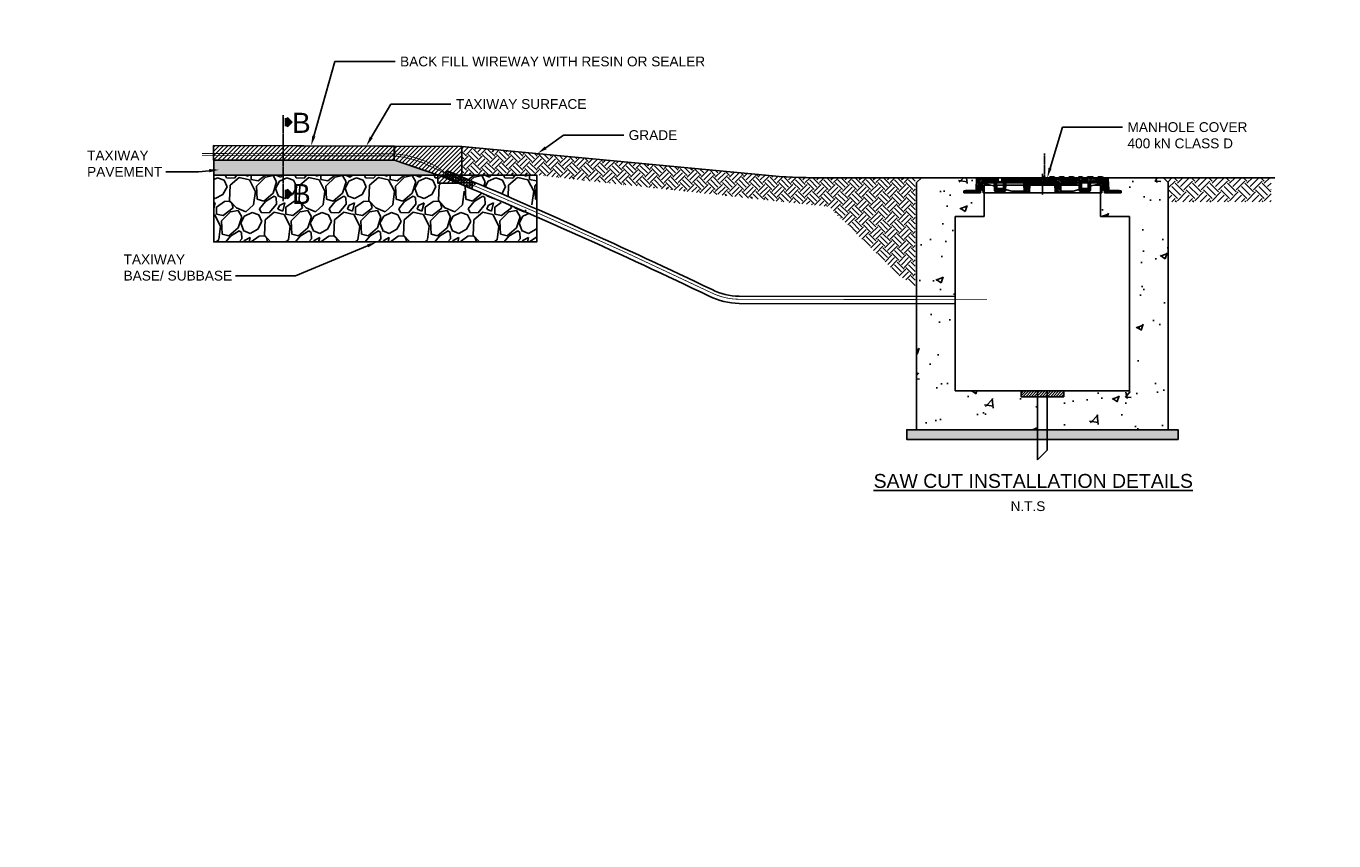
# Model space of a CAD drawing. Header units: metres. Extents: x -4024927 to 10167049, y -539908 to 13839353.
# Tile 3 of 5: x 1376273 to 1379648, y -229154 to -227052. Entities that reach past the tile are written whole.
import ezdxf
from ezdxf import colors
from ezdxf.entities.mleader import LeaderData, LeaderLine
from ezdxf.enums import TextEntityAlignment as Align
from ezdxf.math import Vec2, Vec3

# ---------------------------------------------------------------- set-up
doc = ezdxf.new("R2010")
doc.units = ezdxf.units.M
for name, pattern in [('CENTER', [2, 1.25, -0.25, 0.25, -0.25]), ('CONTINOUS', [0]), ('CONTIUOUS', [0]), ('DASH', [0.35, 0.25, -0.1])]:
    doc.linetypes.add(name, pattern=pattern)
doc.layers.add('.', color=7, linetype='Continuous', plot=False)
doc.layers.add('ADB SG_Hatch', color=8, linetype='Continuous', lineweight=9)
for name, color, linetype in [('C-DETL-BRKL', 1, 'CONTINOUS'), ('C-DETL-MANH-CONC', 3, 'Continuous'), ('C-DETL-MANH-COVR', 1, 'Continuous'), ('C-ROAD-SHAP-PATT-NEW', 7, 'Continuous'), ('C-UTIL-EDGE-CONC', 4, 'Continuous'), ('C-UTIL-EDGE-DUCT', 2, 'Continuous'), ('E-ANNO-GNRL-LEAD', 2, 'Continuous'), ('E-ANNO-GNRL-TXTM', 3, 'Continuous'), ('E-ANNO-TEXT-07CN', 7, 'Continuous'), ('E-DETL-GRPH-07CN', 2, 'Continuous'), ('E-DETL-P025-S050', 251, 'Continuous'), ('E-DETL-P025-S100', 2, 'Continuous'), ('E-DETL-P070-S100', 4, 'Continuous'), ('E-GNRL-MISC-EXST', 1, 'Continuous'), ('E-GNRL-PATT-GNRL', 8, 'Continuous'), ('EL-AGLI-EQUP-PAPI-N-RefEdit0', 1, 'CONTIUOUS')]:
    doc.layers.add(name, color=color, linetype=linetype)
doc.styles.add('Arial', font='arial.ttf')
doc.styles.add('iso', font='iso.shx')
doc.styles.get("Standard").update_dxf_attribs({"font": 'arial.ttf'})
pattern_1 = [(45, (20907270.972, -9670119.105), (-4.2094950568, 4.2094950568), [])]
pattern_2 = [(45, (20907270.972, -9670119.105), (-4.2094950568, 4.2094950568), [])]

# ---------------------------------------------------------------- blocks, each defined once
blk = doc.blocks.new('f900 600 Opening')
at = {"layer": 'C-DETL-MANH-COVR'}
h = blk.add_hatch(dxfattribs=at)
h.set_pattern_fill('ANSI31', color=256, scale=1.875, angle=90)
edge = h.paths.add_edge_path()
edge.add_line((199.6, 0), (198.1, 0))
edge.add_line((198.1, 0), (195.4, 4))
edge.add_line((195.4, 4), (178.6, 4))
edge.add_line((178.6, 4), (175.9, 0))
edge.add_line((175.9, 0), (153.4, 0))
edge.add_line((153.4, 0), (150.8, 4))
edge.add_line((150.8, 4), (128.7, 4))
edge.add_line((128.7, 4), (126, 0))
edge.add_line((126, 0), (103.5, 0))
edge.add_line((103.5, 0), (-10, 0))
edge.add_line((-10, 0), (-10, -28.8))
edge.add_line((-10, -28.8), (85.5, -28.8))
edge.add_line((85.5, -28.8), (86, -28.8))
edge.add_arc((89.7, -29.6), 3.74, 90, 168.15413, ccw=False)
edge.add_line((89.7, -25.8), (175.3, -25.8))
edge.add_arc((175.3, -29.6), 3.74, 1.59818, 90, ccw=False)
edge.add_line((179, -29.5), (180, -65.2))
edge.add_arc((183.8, -65.1), 3.74, 181.59818, 270)
edge.add_line((183.8, -68.8), (234.1, -68.8))
edge.add_arc((234.1, -65.1), 3.74, 270, 358.40182)
edge.add_line((237.8, -65.2), (238.8, -29.5))
edge.add_arc((242.5, -29.6), 3.74, 90, 178.40182, ccw=False)
edge.add_line((242.5, -25.8), (296.9, -25.8))
edge.add_arc((296.9, -29.6), 3.74, 7.73971, 90, ccw=False)
edge.add_line((300.6, -29.1), (301.9, -38.8))
edge.add_line((301.9, -38.8), (305.8, -43.8))
edge.add_line((305.8, -43.8), (314.2, -43.8))
edge.add_line((314.2, -43.8), (317.6, 0))
edge.add_line((317.6, 0), (303.2, 0))
edge.add_line((303.2, 0), (300.5, 4))
edge.add_line((300.5, 4), (278.4, 4))
edge.add_line((278.4, 4), (275.7, 0))
edge.add_line((275.7, 0), (253.3, 0))
edge.add_line((253.3, 0), (250.6, 4))
edge.add_line((250.6, 4), (239.5, 4))
edge.add_line((239.5, 4), (223.2, 4))
edge.add_line((223.2, 4), (220.6, 0))
edge.add_line((220.6, 0), (218.3, 0))
edge.add_line((218.3, 0), (218.3, -25.8))
edge.add_line((218.3, -25.8), (223, -25.8))
edge.add_arc((223, -29.6), 3.74, -1.59818, 90, ccw=False)
edge.add_line((226.8, -29.7), (226.1, -52))
edge.add_arc((222.4, -51.9), 3.74, 270, 358.40182, ccw=False)
edge.add_line((222.4, -55.7), (195.4, -55.7))
edge.add_arc((195.4, -51.9), 3.74, 181.59818, 270, ccw=False)
edge.add_line((191.7, -52), (191.1, -29.7))
edge.add_arc((194.8, -29.6), 3.74, 90, 181.59818, ccw=False)
edge.add_line((194.8, -25.8), (199.6, -25.8))
edge.add_line((199.6, -25.8), (199.6, 0))
edge = h.paths.add_edge_path()
edge.add_line((85.7, -29.1), (54.9, -29.1))
edge.add_line((54.9, -29.1), (56, -74.8))
edge.add_arc((59.7, -74.7), 3.74, 181.59818, 270)
edge.add_line((59.7, -78.5), (80.9, -78.5))
edge.add_arc((80.9, -74.7), 3.74, 270, 358.40182)
edge.add_line((84.7, -74.8), (85.7, -29.1))
edge = h.paths.add_edge_path()
edge.add_line((-10, -28.8), (-10, 0))
edge.add_line((-10, 0), (-219.6, 0))
edge.add_line((-219.6, 0), (-219.6, -25.8))
edge.add_line((-219.6, -25.8), (-214.8, -25.8))
edge.add_arc((-214.8, -29.6), 3.74, -1.59818, 90, ccw=False)
edge.add_line((-211.1, -29.7), (-211.3, -38.2))
edge.add_line((-211.3, -38.2), (-199.3, -38.2))
edge.add_line((-199.3, -38.2), (-199, -29.5))
edge.add_arc((-195.3, -29.6), 3.74, 90, 178.40182, ccw=False)
edge.add_line((-195.3, -25.8), (-109.7, -25.8))
edge.add_arc((-109.7, -29.6), 3.74, 1.59818, 90, ccw=False)
edge.add_line((-105.9, -29.5), (-105.7, -38.2))
edge.add_line((-105.7, -38.2), (-74.9, -38.2))
edge.add_line((-74.9, -38.2), (-74.8, -32.4))
edge.add_arc((-71.1, -32.6), 3.74, 90, 178.40182, ccw=False)
edge.add_line((-71.1, -28.8), (-10, -28.8))
h = blk.add_hatch(dxfattribs=at)
h.set_pattern_fill('ANSI31', color=256, scale=1.875, angle=90, style=0)
h.set_pattern_definition(pattern_1)
h.paths.add_polyline_path([(-310, -40.5), (-321.1, -40.5), (-324.9, -45.5), (-335.8, -45.5), (-339.3, 0), (-345.3, 0, 0.404175), (-350.2, -4.8), (-352.1, -60.1, -0.404175), (-357, -64.9), (-406.8, -64.9), (-416, -67.7), (-416, -78.5), (-329.7, -78.5), (-329.7, -69.3, -1), (-316.6, -69.3), (-316.6, -78.5), (-310, -78.5)])
h = blk.add_hatch(dxfattribs=at)
h.set_pattern_fill('ANSI31', color=256, scale=1.875, angle=90, style=0)
h.set_pattern_definition(pattern_1)
h.paths.add_polyline_path([(-238.3, 0), (-337.6, 0), (-334.2, -43.8), (-325.8, -43.8), (-321.9, -38.8), (-320.6, -29.1, -0.37518), (-316.9, -25.8), (-262.5, -25.8, -0.406067), (-258.8, -29.5), (-257.8, -65.2, 0.406067), (-254.1, -68.8), (-203.8, -68.8, 0.406067), (-200, -65.2), (-199.3, -38.2), (-211.3, -38.2), (-211.7, -52, -0.406067), (-215.4, -55.7), (-242.4, -55.7, -0.406067), (-246.1, -52), (-246.8, -29.7, -0.422407), (-243, -25.8), (-238.3, -25.8)])
for points in [[(-311.9, -38.8), (-319, -38.8), (-319, -40.5), (-311.9, -40.5)], [(291.9, -38.8), (299, -38.8), (299, -40.5), (291.9, -40.5)]]:
    blk.add_hatch(color=256, dxfattribs=at).paths.add_polyline_path(points)
h = blk.add_hatch(dxfattribs=at)
h.set_pattern_fill('ANSI31', color=256, scale=1.875, angle=90, style=0)
h.set_pattern_definition(pattern_1)
h.paths.add_polyline_path([(-74.9, -38.2), (-105.7, -38.2), (-104.7, -74.8, 0.406067), (-100.9, -78.5), (-79.7, -78.5, 0.406067), (-76, -74.8)])
h = blk.add_hatch(dxfattribs=at)
h.set_pattern_fill('ANSI31', color=256, scale=1.875, angle=90, style=0)
h.set_pattern_definition(pattern_2)
h.paths.add_polyline_path([(330.2, -4.8, 0.404175), (325.3, 0), (319.3, 0), (315.8, -45.5), (304.9, -45.5), (301.1, -40.5), (290, -40.5), (290, -51.2), (331.8, -51.2)])
h = blk.add_hatch(dxfattribs=at)
h.set_pattern_fill('ANSI31', color=256, scale=1.875, angle=90, style=0)
h.set_pattern_definition(pattern_2)
h.paths.add_polyline_path([(304.9, -51.2), (290, -51.2), (290, -78.5), (296.6, -78.5), (296.6, -69.3, -0.494311), (304.9, -62.9)])
h = blk.add_hatch(dxfattribs=at)
h.set_pattern_fill('ANSI31', color=256, scale=1.875, angle=90, style=0)
h.set_pattern_definition(pattern_2)
h.paths.add_polyline_path([(347.8, -64.9), (337, -64.9, -0.404175), (332.1, -60.1), (331.8, -51.2), (304.9, -51.2), (304.9, -62.9, -0.33841), (309.7, -69.3), (309.7, -78.5), (347.8, -78.5)])
h = blk.add_hatch(dxfattribs=at)
h.set_pattern_fill('ANSI31', color=256, scale=1.875, angle=90, style=0)
h.set_pattern_definition(pattern_2)
h.paths.add_polyline_path([(396, -67.7), (386.8, -64.9), (347.8, -64.9), (347.8, -78.5), (396, -78.5)])
at = {"layer": 'C-DETL-MANH-COVR', "linetype": 'CENTER', "ltscale": 5}
blk.add_line((0, 124.9), (0, 0), dxfattribs=at)
at = {"layer": 'C-DETL-MANH-COVR', "linetype": 'CENTER', "ltscale": 0.5}
blk.add_line((-10, 20), (-10, -88.8), dxfattribs=at)
at = {"layer": 'C-DETL-MANH-COVR'}
for p, q in [((-10, 4), (-10, 0)), ((-10, 4), (1.1, 4)), ((3.7, 0), (1.1, 4)), ((26.2, 0), (28.9, 4)), ((28.9, 4), (51, 4)), ((53.6, 0), (51, 4)), ((76.1, 0), (78.8, 4)), ((89.8, 4), (78.8, 4)), ((89.8, 4), (100.9, 4)), ((103.5, 0), (100.9, 4)), ((126, 0), (128.7, 4)), ((150.8, 4), (128.7, 4)), ((153.4, 0), (150.8, 4)), ((175.9, 0), (178.6, 4)), ((178.6, 4), (195.4, 4)), ((198.1, 0), (195.4, 4)), ((220.6, 0), (223.2, 4)), ((239.5, 4), (223.2, 4)), ((239.5, 4), (250.6, 4)), ((253.3, 0), (250.6, 4)), ((275.7, 0), (278.4, 4)), ((300.5, 4), (278.4, 4)), ((303.2, 0), (300.5, 4)), ((-406.8, -64.9), (-416, -67.7)), ((-357, -64.9), (-406.8, -64.9)), ((-352.1, -60.1), (-350.2, -3.9)), ((110, 0), (-346.2, 0)), ((-335.8, -45.5), (-339.3, 0)), ((-334.2, -43.8), (-337.6, 0)), ((-335.8, -45.5), (-324.9, -45.5)), ((-334.2, -43.8), (-325.8, -43.8)), ((-325.8, -43.8), (-321.9, -38.8)), ((-324.9, -45.5), (-321.1, -40.5)), ((-321.9, -38.8), (-320.6, -29.1)), ((-321.9, -38.8), (-275.5, -38.8)), ((-321.1, -40.5), (-310, -40.5)), ((-261.2, -42.5), (-319.9, -27.4)), ((-319, -38.8), (-319, -40.5)), ((-316.9, -25.8), (-262.5, -25.8)), ((-311.9, -38.8), (-311.9, -40.5)), ((-310, -78.5), (-310, -40.5)), ((-258.8, -29.5), (-257.8, -65.2)), ((-246.8, -29.7), (-246.1, -52)), ((-246.5, -38.2), (-105.7, -38.2)), ((-243, -25.8), (-214.8, -25.8)), ((-242.4, -55.7), (-215.4, -55.7)), ((-238.3, 0), (-238.3, -25.8)), ((-219.6, 0), (-219.6, -25.8)), ((-211.1, -29.7), (-211.7, -52)), ((-199, -29.5), (-200, -65.2)), ((-167.9, -68.5), (-199.9, -60.4)), ((-109.7, -25.8), (-195.3, -25.8)), ((-105.9, -29.5), (-104.7, -74.8)), ((-91.9, -38.2), (-90.3, -38.2)), ((-83.5, -38.2), (95.1, -38.2)), ((-74.8, -32.4), (-76, -74.8)), ((85.5, -28.8), (-71.1, -28.8)), ((-13.2, 0), (-10, 0)), ((3.7, 0), (26.2, 0)), ((10.4, -38.2), (175, -38.2)), ((14.5, -28.8), (171.1, -28.8)), ((53.6, 0), (76.1, 0)), ((76.1, 0), (53.6, 0)), ((54.8, -32.4), (56, -74.8)), ((68.1, -38.2), (76.5, -38.2)), ((85.9, -29.5), (84.7, -74.8)), ((84.9, -38.2), (179.3, -38.2)), ((89.7, -25.8), (175.3, -25.8)), ((126, 0), (103.5, 0)), ((103.5, 0), (126, 0)), ((147.9, -68.5), (179.9, -60.4)), ((175.9, 0), (153.4, 0)), ((179, -29.5), (180, -65.2)), ((191.1, -29.7), (191.7, -52)), ((223, -25.8), (194.8, -25.8)), ((222.4, -55.7), (195.4, -55.7)), ((198.1, 0), (220.6, 0)), ((220.6, 0), (198.1, 0)), ((199.6, 0), (199.6, -25.8)), ((205.2, -7.5), (205.2, -18.4)), ((212.7, -7.5), (212.7, -18.4)), ((218.3, 0), (218.3, -25.8)), ((226.8, -29.7), (226.1, -52)), ((238.8, -29.5), (237.8, -65.2)), ((241.2, -42.5), (299.9, -27.4)), ((296.9, -25.8), (242.5, -25.8)), ((275.7, 0), (253.3, 0)), ((253.3, 0), (275.7, 0)), ((301.9, -38.8), (255.5, -38.8)), ((290, -78.5), (290, -40.5)), ((301.1, -40.5), (290, -40.5)), ((291.9, -38.8), (291.9, -40.5)), ((299, -38.8), (299, -40.5)), ((301.9, -38.8), (300.6, -29.1)), ((304.9, -45.5), (301.1, -40.5)), ((305.8, -43.8), (301.9, -38.8)), ((317.6, 0), (303.2, 0)), ((315.8, -45.5), (304.9, -45.5)), ((314.2, -43.8), (305.8, -43.8)), ((314.2, -43.8), (317.6, 0)), ((315.8, -45.5), (319.3, 0)), ((319.3, 0), (325.3, 0)), ((325.6, 0), (325.2, 0)), ((332.1, -60.1), (330.2, -4.8)), ((337, -64.9), (386.8, -64.9)), ((386.8, -64.9), (396, -67.7)), ((-416, -78.5), (-416, -67.7)), ((-416, -67.7), (-416, -78.5)), ((-416, -78.5), (-329.7, -78.5)), ((-329.7, -78.5), (-329.7, -69.3)), ((-316.6, -78.5), (-316.6, -69.3)), ((-316.6, -78.5), (-100.9, -78.5)), ((-254.1, -68.8), (-203.8, -68.8)), ((-189.7, -78.5), (110, -78.5)), ((-104.9, -68.5), (-167.9, -68.5)), ((-100.9, -78.5), (-79.7, -78.5)), ((59.7, -78.5), (-10, -78.5)), ((80.9, -78.5), (59.7, -78.5)), ((296.6, -78.5), (80.9, -78.5)), ((84.9, -68.5), (147.9, -68.5)), ((234.1, -68.8), (183.8, -68.8)), ((296.6, -78.5), (296.6, -69.3)), ((309.7, -78.5), (309.7, -69.3)), ((396, -78.5), (309.7, -78.5)), ((396, -78.5), (396, -67.7)), ((396, -67.7), (396, -78.5))]:
    blk.add_line(p, q, dxfattribs=at)
for centre, radius, start, end in [((-357, -60), 4.93, 270, 358.02938), ((-346.2, -4), 4, 90, 178.02938), ((-323.2, -69.3), 6.59, 0, 180), ((-316.9, -29.6), 3.74, 90, 172.26029), ((-262.5, -29.6), 3.74, 1.59818, 90), ((-262.1, -46.1), 3.74, 1.59818, 75.64322), ((-254.1, -65.1), 3.74, 181.59818, 270), ((-243, -29.6), 3.74, 90, 181.59818), ((-242.4, -51.9), 3.74, 181.59818, 270), ((-228.9, -18.4), 3.76, 180, 0), ((-215.4, -51.9), 3.74, 270, 358.40182), ((-214.8, -29.6), 3.74, 358.40182, 90), ((-203.8, -65.1), 3.74, 270, 358.40182), ((-195.3, -29.6), 3.74, 90, 178.40182), ((-109.7, -29.6), 3.74, 1.59818, 90), ((-71.1, -32.6), 3.74, 90, 178.40182), ((51.1, -32.6), 3.74, 1.59818, 90), ((89.7, -29.6), 3.74, 90, 178.40182), ((175.3, -29.6), 3.74, 1.59818, 90), ((183.8, -65.1), 3.74, 181.59818, 270), ((194.8, -29.6), 3.74, 90, 181.59818), ((195.4, -51.9), 3.74, 181.59818, 270), ((208.9, -7.5), 3.76, 0, 180), ((208.9, -18.4), 3.76, 180, 360), ((222.4, -51.9), 3.74, 270, 358.40182), ((223, -29.6), 3.74, 358.40182, 90), ((234.1, -65.1), 3.74, 270, 358.40182), ((242.1, -46.1), 3.74, 104.35678, 178.40182), ((242.5, -29.6), 3.74, 90, 178.40182), ((303.2, -69.3), 6.59, 0, 180), ((296.9, -29.6), 3.74, 7.73971, 90), ((325.3, -5), 4.93, 1.97062, 90), ((337, -60), 4.93, 181.97062, 270), ((-100.9, -74.7), 3.74, 181.59818, 270), ((-79.7, -74.7), 3.74, 270, 358.40182), ((59.7, -74.7), 3.74, 181.59818, 270), ((80.9, -74.7), 3.74, 270, 358.40182)]:
    blk.add_arc(centre, radius, start, end, dxfattribs=at)

msp = doc.modelspace()

# ---------------------------------------------------------------- hatches: boundary and pattern name
at = {"layer": '.'}
h = msp.add_hatch(color=9, dxfattribs=at)
h.dxf.hatch_style = 1
h.paths.add_polyline_path([(1376935.98, -227397.58), (1376757.25, -227397.55), (1376757.24, -227436.17), (1376935.98, -227436.17)])
h.paths.add_polyline_path([(1377266.03, -227412.19), (1377223.49, -227397.55), (1377223.24, -227397.55), (1377223.24, -227397.63), (1376935.98, -227397.58), (1376935.98, -227436.17), (1377335.65, -227436.17)])
h = msp.add_hatch(dxfattribs=at)
h.set_pattern_fill('ANGLE', color=256)
h.set_pattern_definition([(0, (428.976, 520.107), (0, 6.985), [5.08, -1.905]), (90, (428.976, 520.107), (-6.985, 4e-16), [5.08, -1.905])])
h.paths.add_polyline_path([(1377362, -227426.1, 0.6887471), (1377357.75, -227434.38, -0.7), (1377353.55, -227442.54, -0.001322), (1377423.23, -227471.85), (1377434.46, -227456.6, 0.0013732)])
at = {"layer": 'ADB SG_Hatch'}
h = msp.add_hatch(dxfattribs=at)
h.set_pattern_fill('ANSI31', color=252, scale=2.5, style=0)
h.paths.add_polyline_path([(1377223.32, -227361.52), (1377223.24, -227379.59), (1377223.24, -227397.55), (1377223.49, -227397.55), (1377397.22, -227457.37), (1377397.22, -227436.17), (1377397.22, -227362.12)])
h.paths.add_polyline_path([(1376935.98, -227360.55), (1376935.98, -227386.33), (1377223.21, -227386.75), (1377223.24, -227379.59), (1377223.24, -227361.55)])
h.paths.add_polyline_path([(1377223.17, -227397.55), (1377223.21, -227386.75), (1376935.98, -227386.33), (1376935.98, -227397.55)])
h.paths.add_polyline_path([(1376756.73, -227386.06), (1376756.73, -227397.55), (1376935.98, -227397.55), (1376935.98, -227386.33)])
h.paths.add_polyline_path([(1376935.98, -227386.33), (1376935.98, -227360.55), (1376756.73, -227359.93), (1376756.73, -227386.06)])
h = msp.add_hatch(dxfattribs=at)
h.set_pattern_fill('ANSI31', color=252, scale=2.5, style=0)
h.paths.add_polyline_path([(1377335.65, -227436.17), (1377335.65, -227457.37), (1377397.22, -227457.37)])
at = {"layer": 'C-ROAD-SHAP-PATT-NEW', "linetype": 'Continuous', "lineweight": -3}
h = msp.add_hatch(dxfattribs=at)
h.set_pattern_fill('AR-CONC', color=252, style=0)
h.set_pattern_definition([(50, (510909.52, 3236733.89), (182.184669, -15.9390855), [19.05, -209.55]), (355, (510909.52, 3236733.89), (-35.243421, 191.056845), [15.24, -167.640584]), (100.4514447, (510924.7, 3236732.56), (146.941247, 175.117752), [16.190009, -178.090245]), (46.1842, (510909.52, 3236784.69), (271.079041, -42.042328), [28.575, -314.325]), (96.635558, (510932.1, 3236781.18), (237.404134, 247.426125), [24.285023, -267.135608]), (351.184151, (510909.52, 3236784.7), (237.404134, 247.426125), [22.859967, -251.459732]), (21, (510934.92, 3236771.99), (151.614391, -102.265198), [19.05, -209.55]), (326, (510934.92, 3236771.99), (61.802028, 184.187966), [15.24, -167.64]), (71.451445, (510947.55, 3236763.46), (213.416419, 81.922769), [16.190009, -178.089938]), (37.5, (510909.52, 3236733.886), (3.0886033, 84.5550389), [0, -165.608, 0, -170.18, 0, -168.275]), (7.5, (510909.52, 3236733.89), (66.8196625, 100.1805748), [0, -97.028, 0, -161.798, 0, -64.135]), (327.5, (510852.876, 3236733.886), (135.5905952, -5.728744), [0, -63.5, 0, -198.12, 0, -262.89]), (317.5, (510827.48, 3236733.89), (148.1291814, 25.426491), [0, -82.55, 0, -131.572, 0, -186.69])])
h.paths.add_polyline_path([(1379221.01, -227455.65), (1379208.51, -227443.15), (1379063.65, -227443.15, -0.4042652), (1379066.12, -227445.53), (1379067.07, -227473.2, 0.4041754), (1379069.53, -227475.58), (1379094.42, -227475.58), (1379099.02, -227477), (1379099.02, -227482.36), (1379055.88, -227482.36), (1379055.88, -227477.79, 1), (1379049.3, -227477.79), (1379049.3, -227482.36), (1379046, -227482.36), (1379046, -227543.15), (1379121.01, -227543.15), (1379121.01, -227993.15), (1378951.01, -227993.15), (1378951.01, -228008.15), (1378908.51, -228008.15), (1378908.51, -228093.15), (1379221.01, -228093.15)])
h.paths.add_polyline_path([(1378671.01, -227768.14), (1378571.01, -227767.99), (1378571.01, -228093.15), (1378883.51, -228093.15), (1378883.51, -228008.15), (1378841.01, -228008.15), (1378841.01, -227993.15), (1378671.01, -227993.15)])
edge = h.paths.add_edge_path()
edge.add_line((1378571.01, -227749.37), (1378671.01, -227749.52))
edge.add_line((1378671.01, -227749.52), (1378671.01, -227543.15))
edge.add_line((1378671.01, -227543.15), (1378746.02, -227543.15))
edge.add_line((1378746.02, -227543.15), (1378746.02, -227482.36))
edge.add_line((1378746.02, -227482.36), (1378742.73, -227482.36))
edge.add_line((1378742.73, -227482.36), (1378742.73, -227477.79))
edge.add_arc((1378739.43, -227477.79), 3.29, 0, 180)
edge.add_line((1378736.14, -227477.79), (1378736.14, -227482.36))
edge.add_line((1378736.14, -227482.36), (1378693, -227482.36))
edge.add_line((1378693, -227482.36), (1378693, -227477))
edge.add_line((1378693, -227477), (1378697.61, -227475.58))
edge.add_line((1378697.61, -227475.58), (1378722.49, -227475.58))
edge.add_arc((1378722.49, -227473.12), 2.46, 270, 358.02938)
edge.add_line((1378724.96, -227473.2), (1378725.99, -227443.15))
edge.add_line((1378725.99, -227443.15), (1378583.51, -227443.15))
edge.add_line((1378583.51, -227443.15), (1378571.01, -227455.65))
edge.add_line((1378571.01, -227455.65), (1378571.01, -227749.37))
at = {"layer": 'E-DETL-P025-S050'}
h = msp.add_hatch(dxfattribs=at)
h.set_pattern_fill('EARTH', color=256, scale=5, angle=45)
h.set_pattern_definition([(45, (1379395.79, -227474.216), (4e-15, 44.9013), [31.75, -31.75]), (45, (1379387.372, -227465.797), (4e-15, 44.9013), [31.75, -31.75]), (45, (1379378.953, -227457.38), (4e-15, 44.901), [31.75, -31.75]), (135, (1379378.953, -227451.766), (-44.901, 4e-15), [31.75, -31.75]), (135, (1379387.372, -227443.347), (-44.9013, 4e-15), [31.75, -31.75]), (135, (1379395.79, -227434.928), (-44.9013, 4e-15), [31.75, -31.75])])
h.paths.add_polyline_path([(1379221.01, -227455.65), (1379208.51, -227443.15), (1379486.25, -227443.15), (1379486.25, -227505.28), (1379221.01, -227505.28)])
h = msp.add_hatch(dxfattribs=at)
h.set_pattern_fill('AR-CONC', color=256, scale=0.1, style=0)
h.set_pattern_definition([(50, (535978.38, -203998.52), (18.2184669, -1.59390855), [1.905, -20.955]), (355, (535978.38, -203998.52), (-3.52434214, 19.10568452), [1.524, -16.7640584]), (100.4514447, (535979.898, -203998.653), (14.6941247, 17.5117752), [1.6190009, -17.80902446]), (46.1842, (535978.38, -203993.44), (27.1079041, -4.2042328), [2.8575, -31.4325]), (96.6355576, (535980.64, -203993.79), (23.7404134, 24.7426125), [2.4285023, -26.7135608]), (351.184151, (535978.38, -203993.44), (23.7404134, 24.7426125), [2.2859967, -25.1459732]), (21, (535980.92, -203994.71), (15.16143913, -10.22651982), [1.905, -20.955]), (326, (535980.92, -203994.71), (6.18020283, 18.4187966), [1.524, -16.764]), (71.451445, (535982.183, -203995.562), (21.34164193, 8.1922769), [1.6190009, -17.80899376]), (37.5, (535978.38, -203998.52), (0.308860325, 8.455503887), [0, -16.5608, 0, -17.018, 0, -16.8275]), (7.5, (535978.38, -203998.52), (6.68196625, 10.01805748), [0, -9.7028, 0, -16.1798, 0, -6.4135]), (327.5, (535972.716, -203998.52), (13.559059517, -0.5728744), [0, -6.35, 0, -19.812, 0, -26.289]), (317.5, (535970.176, -203998.52), (14.81291814, 2.5426491), [0, -8.255, 0, -13.1572, 0, -18.669])])
h.paths.add_polyline_path([(1379246.01, -228093.15), (1379021.01, -228093.15), (1379021.01, -228118.15), (1379246.01, -228118.15)])
h.paths.add_polyline_path([(1379021.01, -228093.15), (1378996.01, -228093.15), (1378996.01, -228118.15), (1379021.01, -228118.15)])
h.paths.add_polyline_path([(1378996.01, -228093.15), (1378546.01, -228093.15), (1378546.01, -228118.15), (1378996.01, -228118.15)])
at = {"layer": 'E-DETL-P025-S100', "linetype": 'Continuous'}
h = msp.add_hatch(dxfattribs=at)
h.set_pattern_fill('_USER', color=256, scale=5, angle=45, style=0, pattern_type=0)
h.set_pattern_definition([(45, (1370545.847, -229442.038), (-3.535534, 3.535534), [])])
h.paths.add_polyline_path([(1378951.01, -227993.15), (1378841.01, -227993.15), (1378841.01, -228008.15), (1378951.01, -228008.15)])
at = {"layer": 'E-GNRL-PATT-GNRL'}
h = msp.add_hatch(dxfattribs=at)
h.set_pattern_fill('EARTH', color=256, scale=103.085437, angle=45)
h.set_pattern_definition([(45, (1349673.764, -228293.892), (0, 36.446206), [25.77136, -25.77136]), (45, (1349666.93, -228287.06), (0, 36.446206), [25.77136, -25.77136]), (45, (1349660.097, -228280.225), (0, 36.446206), [25.77136, -25.77136]), (135, (1349660.097, -228275.67), (-36.446206, 4e-15), [25.77136, -25.77136]), (135, (1349666.93, -228268.836), (-36.446206, 4e-15), [25.77136, -25.77136]), (135, (1349673.764, -228262.002), (-36.446206, 4e-15), [25.77136, -25.77136])])
h.paths.add_polyline_path([(1377397.22, -227362.12), (1377397.22, -227436.17), (1377590.99, -227436.17), (1377742.03, -227453.11), (1378345.19, -227517.75), (1378527.28, -227696.76), (1378567.82, -227722.61), (1378567.82, -227443.15), (1378321.12, -227443.15, -0.0230602), (1378181.56, -227436.71)])
h = msp.add_hatch(dxfattribs=at)
h.set_pattern_fill('GRAVEL', color=256, scale=5, angle=45)
h.paths.add_polyline_path([(1377388.95, -227457.37), (1377335.65, -227457.37), (1377335.65, -227436.17), (1376757.24, -227436.17), (1376757.24, -227608.86), (1377590.99, -227608.86), (1377590.99, -227544.2, 0.0038455)])
h.paths.add_polyline_path([(1376959.96, -227484.88), (1376947.63, -227497.2), (1376947.63, -227472.55)], flags=16)
h.paths.add_polyline_path([(1377590.99, -227436.17), (1377397.22, -227436.17), (1377397.22, -227440.87, -0.0036836), (1377590.99, -227524.1)], flags=17)
h.paths.add_polyline_path([(1376959.32, -227503.49), (1376984.54, -227503.49), (1376984.54, -227467.2), (1376959.32, -227467.2)], flags=24)

# ---------------------------------------------------------------- linework, layer by layer
at = {"layer": 'C-DETL-BRKL'}
msp.add_line((1376757.24, -227436.17), (1376757.25, -227397.55), dxfattribs=at)
for points in [[(1377223.24, -227397.63), (1376756.73, -227397.55), (1376756.73, -227359.93), (1377223.24, -227361.55)], [(1377335.65, -227436.17), (1377397.22, -227436.17), (1377397.22, -227457.37), (1377335.65, -227457.37)]]:
    msp.add_lwpolyline(points, close=True, dxfattribs=at)
at = {"layer": 'C-DETL-BRKL', "flags": 128}
for points in [[(1377223.17, -227397.63), (1377223.32, -227361.31), (1377397.22, -227362.12), (1377397.22, -227436.17)], [(1376756.73, -227397.55), (1377223.49, -227397.55)], [(1377223.49, -227397.55), (1377397.22, -227457.37)], [(1377397.22, -227457.37), (1377266.03, -227412.19)]]:
    msp.add_lwpolyline(points, dxfattribs=at)
msp.add_lwpolyline([(1376757.24, -227436.17), (1376757.24, -227608.86), (1377590.99, -227608.86), (1377590.99, -227436.17), (1377397.22, -227436.17), (1377397.22, -227457.37), (1377335.65, -227436.17)], close=True, dxfattribs=at)
at = {"layer": 'C-DETL-BRKL', "linetype": 'DASH', "ltscale": 10, "flags": 128}
msp.add_lwpolyline([(1377335.65, -227436.17), (1377397.22, -227436.17)], dxfattribs=at)
at = {"layer": 'C-DETL-MANH-CONC'}
for p, q in [((1378746.02, -227482.36), (1378746.02, -227543.15)), ((1379046, -227482.36), (1379046, -227543.15)), ((1378671.01, -227543.15), (1378746.02, -227543.15)), ((1379046, -227543.15), (1379121.01, -227543.15)), ((1379121.01, -227543.15), (1379121.01, -227993.15)), ((1378671.01, -227993.15), (1379121.01, -227993.15))]:
    msp.add_line(p, q, dxfattribs=at)
for points in [[(1378671.01, -227543.15), (1378671.01, -227749.52)], [(1378671.01, -227749.52), (1378671.01, -227993.15)]]:
    msp.add_lwpolyline(points, dxfattribs=at)
at = {"layer": 'C-UTIL-EDGE-CONC', "color": 4}
for p, q in [((1379208.51, -227443.15), (1379221.01, -227455.65)), ((1379221.01, -227455.65), (1379221.01, -228093.15)), ((1378571.01, -228093.15), (1379221.01, -228093.15))]:
    msp.add_line(p, q, dxfattribs=at)
for points in [[(1379208.51, -227443.15), (1378583.51, -227443.15), (1378571.01, -227455.65), (1378571.01, -227749.37)], [(1378571.01, -227749.37), (1378571.01, -228093.15)]]:
    msp.add_lwpolyline(points, dxfattribs=at)
msp.add_lwpolyline([(1379246.01, -228118.15), (1378546.01, -228118.15), (1378546.01, -228093.15), (1379246.01, -228093.15)], close=True, dxfattribs=at)
at = {"layer": 'C-UTIL-EDGE-DUCT', "color": 251}
for p, q in [((1378883.51, -227993.15), (1378883.51, -228171.23)), ((1378908.51, -227993.15), (1378908.51, -228146.23))]:
    msp.add_line(p, q, dxfattribs=at)
at = {"layer": 'C-UTIL-EDGE-DUCT', "color": 251, "flags": 128}
msp.add_lwpolyline([(1378883.51, -228171.23), (1378908.51, -228146.23)], dxfattribs=at)
at = {"layer": 'E-ANNO-TEXT-07CN', "linetype": 'Continuous'}
for p, q in [((1376940.59, -227290.95), (1376947.63, -227290.95)), ((1376947.63, -227312.08), (1376947.63, -227287.43)), ((1376947.63, -227312.08), (1376947.63, -227287.43)), ((1376947.63, -227287.43), (1376959.96, -227299.76)), ((1376947.63, -227308.56), (1376940.59, -227308.56)), ((1376959.96, -227299.76), (1376947.63, -227312.08)), ((1376959.96, -227299.76), (1376947.63, -227312.08)), ((1376940.59, -227476.07), (1376947.63, -227476.07)), ((1376947.63, -227493.68), (1376940.59, -227493.68)), ((1376947.63, -227497.2), (1376947.63, -227472.55)), ((1376947.63, -227472.55), (1376959.96, -227484.88)), ((1376959.96, -227484.88), (1376947.63, -227497.2))]:
    msp.add_line(p, q, dxfattribs=at)
at = {"layer": 'E-ANNO-TEXT-07CN', "linetype": 'Continuous', "const_width": 3.52}
for points in [[(1376935.98, -227318.14), (1376935.98, -227281.37)], [(1376935.98, -227318.14), (1376935.98, -227281.37)], [(1376935.98, -227503.26), (1376935.98, -227466.5)]]:
    msp.add_lwpolyline(points, dxfattribs=at)
at = {"layer": 'E-ANNO-TEXT-07CN', "linetype": 'Continuous'}
for points in [[(1376947.63, -227308.56), (1376940.59, -227308.56), (1376947.63, -227290.95), (1376940.59, -227290.95)], [(1376947.63, -227312.08), (1376959.96, -227299.76), (1376947.63, -227299.76), (1376947.63, -227287.43)], [(1376947.63, -227312.08), (1376959.96, -227299.76), (1376947.63, -227299.76), (1376947.63, -227287.43)], [(1376947.63, -227493.68), (1376940.59, -227493.68), (1376947.63, -227476.07), (1376940.59, -227476.07)], [(1376947.63, -227497.2), (1376959.96, -227484.88), (1376947.63, -227484.88), (1376947.63, -227472.55)]]:
    msp.add_solid(points, dxfattribs=at)
at = {"layer": 'E-DETL-GRPH-07CN', "color": 8, "linetype": 'CENTER', "ltscale": 0.5}
msp.add_line((1376935.98, -227503.26), (1376935.98, -227281.37), dxfattribs=at)
at = {"layer": 'E-DETL-P025-S100'}
for points in [[(1377362, -227426.1, 0.6887471), (1377357.75, -227434.38, -0.7), (1377353.55, -227442.54, -0.7), (1377357.75, -227434.38, -0.7)], [(1378671.01, -227749.52), (1378113.29, -227748.69, -0.1150373), (1378043.22, -227731.76, 0.0130439), (1377362, -227426.1, 0.0130439)], [(1378671.01, -227768.14), (1378113.22, -227767.31, -0.1148974), (1378036.16, -227748.74, 0.0130847), (1377353.55, -227442.54, 0.0130847)]]:
    msp.add_lwpolyline(points, format="xyb", dxfattribs=at)
at = {"layer": 'E-DETL-P025-S100', "linetype": 'Continuous'}
msp.add_lwpolyline([(1378951.01, -227993.15), (1378841.01, -227993.15), (1378841.01, -228008.15), (1378951.01, -228008.15), (1378951.01, -227993.15)], dxfattribs=at)
at = {"layer": 'E-DETL-P070-S100'}
for p, q in [((1378295.85, -227443.15), (1378495.85, -227443.15)), ((1378295.85, -227443.15), (1378583.51, -227443.15)), ((1379342.87, -227443.15), (1378462.87, -227443.15)), ((1379496.17, -227443.15), (1379208.51, -227443.15)), ((1379496.17, -227443.15), (1379296.17, -227443.15))]:
    msp.add_line(p, q, dxfattribs=at)
at = {"layer": 'E-GNRL-MISC-EXST'}
for p, q in [((1377397.22, -227362.12), (1376756.73, -227359.93)), ((1377397.22, -227362.12), (1378181.56, -227436.71)), ((1377397.22, -227457.37), (1377397.22, -227362.12)), ((1377397.22, -227436.17), (1377590.99, -227436.17)), ((1377590.99, -227605.84), (1377590.99, -227436.17)), ((1379420.77, -227443.15), (1378321.12, -227443.15)), ((1377590.99, -227532.84), (1377590.99, -227608.86)), ((1377590.99, -227608.86), (1376757.24, -227608.86))]:
    msp.add_line(p, q, dxfattribs=at)
at = {"layer": 'E-GNRL-MISC-EXST', "const_width": 2}
for points in [[(1376726.89, -227386.02), (1377223.21, -227386.75, -0.0701839), (1377296.78, -227404.5, 0.0011692), (1377356.6, -227432.33, 0.5045674)], [(1376726.98, -227380.59), (1377226.32, -227381.33, -0.0701839), (1377299.88, -227399.08, -0.0938638), (1377357.25, -227432.79, 0.5045674)], [(1378752.57, -227757.64), (1378113.26, -227756.69, -0.1149648), (1378039.69, -227738.94, 0.0130859), (1377356.63, -227432.53, 0.5045674)]]:
    msp.add_lwpolyline(points, format="xyb", dxfattribs=at)
at = {"layer": 'E-GNRL-MISC-EXST'}
msp.add_arc((1378321.12, -225927.8), 1515.36, 264.71592, 270, dxfattribs=at)
at = {"layer": 'EL-AGLI-EQUP-PAPI-N-RefEdit0'}
msp.add_arc((3071061.1, 6743365.78), 7095987.63, 260.537675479, 260.537675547, dxfattribs=at)

# ---------------------------------------------------------------- block references
at = {"layer": 'C-DETL-MANH-COVR', "xscale": 0.5, "yscale": 0.5, "zscale": 0.5}
msp.add_blockref('f900 600 Opening', (1378901.01, -227443.14), dxfattribs=at)

# ---------------------------------------------------------------- texts
at = {"layer": 'E-ANNO-GNRL-TXTM', "color": 2, "style": 'Arial'}
msp.add_text('%%USAW CUT INSTALLATION DETAILS', height=35.875, dxfattribs=at).set_placement((1378872.43, -228225.28), align=Align.MIDDLE)
at = {"layer": 'E-ANNO-GNRL-TXTM', "color": 2, "insert": (1378813.9, -228277.9), "char_height": 25.109, "attachment_point": 1, "style": 'Arial'}
msp.add_mtext_dynamic_manual_height_columns('N.T.S', width=127.0763, gutter_width=1, heights=[0], dxfattribs=at)
at = {"layer": 'E-ANNO-TEXT-07CN', "color": 4, "char_height": 51.76, "attachment_point": 5}
for insert in [(1376983.22, -227301.36), (1376983.22, -227485.07)]:
    msp.add_mtext('\\A1;B', dxfattribs=dict(at, insert=insert))
at = {"layer": 'E-DETL-GRPH-07CN', "style": 'iso', "width": 0.9}
for p in [(1376954.67, -227300.5), (1376954.67, -227485.62)]:
    msp.add_attdef('-', text='A0X', height=7.044, rotation=270, dxfattribs=at).set_placement(p, align=Align.CENTER)

# ---------------------------------------------------------------- leaders
at = {"layer": 'E-ANNO-GNRL-LEAD'}
ml = msp.add_multileader_mtext('Standard', dxfattribs=at)
ml.set_content('\\A1;BACK FILL WIREWAY WITH RESIN OR SEALER ', color=256, style='Arial')
ml.set_leader_properties(color=256, linetype='Continuous', lineweight=-1)
ml.build(insert=Vec2(0, 0))
ml.multileader.update_dxf_attribs({"text_right_attachment_type": 3, "dogleg_length": 12.93, "arrow_head_size": 25.77, "scale": 12})
ctx = ml.context
ctx.base_point, ctx.scale, ctx.char_height, ctx.arrow_head_size, ctx.landing_gap_size, ctx.plane_origin = Vec3(1377225.19, -227143.36), 12, 25.236, 25.77, 12.89, Vec3(1377140.63, -227183.99)
ctx.right_attachment = 3
notes = []
notes.append((ctx, [(0, (1, 1, 0), (1377070.06, -227143.36), (1, 0), 155.12, [(0, [(1377008.49, -227360.43)], 0, [])])]))
ctx.mtext.insert, ctx.mtext.width, ctx.mtext.flow_direction = Vec3(1377238.07, -227130.52), 485.6053, 5
ml = msp.add_multileader_mtext('Standard', dxfattribs=at)
ml.set_content('\\A1;TAXIWAY SURFACE', color=256, style='Arial')
ml.set_leader_properties(color=256, linetype='Continuous', lineweight=-1)
ml.build(insert=Vec2(0, 0))
ml.multileader.update_dxf_attribs({"text_right_attachment_type": 3, "dogleg_length": 12.93, "arrow_head_size": 25.77, "scale": 12})
ctx = ml.context
ctx.base_point, ctx.scale, ctx.char_height, ctx.arrow_head_size, ctx.landing_gap_size, ctx.plane_origin = Vec3(1377369.3, -227253.02), 12, 25.236, 25.77, 12.89, Vec3(1377237.43, -227300.16)
ctx.right_attachment = 3
notes.append((ctx, [(0, (1, 1, 0), (1377214.18, -227253.02), (1, 0), 155.12, [(0, [(1377150.76, -227361.27)], 0, [])])]))
ctx.mtext.insert, ctx.mtext.width, ctx.mtext.flow_direction = Vec3(1377382.19, -227240.19), 538.5733, 5
ml = msp.add_multileader_mtext('Standard', dxfattribs=at)
ml.set_content('\\A1;GRADE', color=256, style='Arial')
ml.set_leader_properties(color=256, linetype='Continuous', lineweight=-1)
ml.build(insert=Vec2(0, 0))
ml.multileader.update_dxf_attribs({"text_right_attachment_type": 3, "dogleg_length": 12.93, "arrow_head_size": 25.77, "scale": 12})
ctx = ml.context
ctx.base_point, ctx.scale, ctx.char_height, ctx.arrow_head_size, ctx.landing_gap_size, ctx.plane_origin = Vec3(1377815.22, -227333.19), 12, 25.236, 25.77, 12.89, Vec3(1377651.92, -227444.47)
ctx.right_attachment = 3
notes.append((ctx, [(0, (1, 1, 0), (1377660.1, -227333.19), (1, 0), 155.12, [(0, [(1377592.93, -227380.62)], 0, [])])]))
ctx.mtext.insert, ctx.mtext.width, ctx.mtext.flow_direction = Vec3(1377828.11, -227320.36), 538.5733, 5
ml = msp.add_multileader_mtext('Standard', dxfattribs=at)
ml.set_content('MANHOLE COVER\\P\\pxql;400 kN CLASS D', color=256, style='Arial')
ml.set_leader_properties(color=256, linetype='Continuous', lineweight=-1)
ml.build(insert=Vec2(0, 0))
ml.multileader.update_dxf_attribs({"text_right_attachment_type": 3, "dogleg_length": 12.93, "arrow_head_size": 25.77, "scale": 12})
ctx = ml.context
ctx.base_point, ctx.scale, ctx.char_height, ctx.arrow_head_size, ctx.landing_gap_size, ctx.plane_origin = Vec3(1379102.67, -227312.58), 12, 25.236, 25.77, 12.89, Vec3(1378908.49, -227435.65)
ctx.right_attachment = 3
notes.append((ctx, [(0, (1, 1, 0), (1378947.55, -227312.58), (1, 0), 155.12, [(0, [(1378908.49, -227443.15)], 0, [])])]))
ctx.mtext.insert, ctx.mtext.width, ctx.mtext.flow_direction = Vec3(1379115.56, -227299.75), 499.1364, 5
ml = msp.add_multileader_mtext('Standard', dxfattribs=at)
ml.set_content('\\A1;TAXIWAY \\PPAVEMENT', color=256, style='Arial')
ml.set_leader_properties(color=256, linetype='Continuous', lineweight=-1)
ml.build(insert=Vec2(0, 0))
ml.multileader.update_dxf_attribs({"text_right_attachment_type": 3, "dogleg_length": 12.93, "arrow_head_size": 25.77, "scale": 12})
ctx = ml.context
ctx.base_point, ctx.scale, ctx.char_height, ctx.arrow_head_size, ctx.landing_gap_size, ctx.plane_origin = Vec3(1376417.36, -227385.64), 12, 25.236, 25.77, 12.89, Vec3(1376293.73, -227731.56)
ctx.right_attachment = 3
notes.append((ctx, [(1, (1, 1, 0), (1376717.58, -227427.7), (-1, 0), 83.94, [(0, [(1376771.3, -227422.36)], 0, [])])]))
ctx.mtext.insert, ctx.mtext.width, ctx.mtext.flow_direction = Vec3(1376430.25, -227373.02), 538.5733, 5
ml = msp.add_multileader_mtext('Standard', dxfattribs=at)
ml.set_content('\\A1;TAXIWAY \\PBASE/ SUBBASE', color=256, style='Arial')
ml.set_leader_properties(color=256, linetype='Continuous', lineweight=-1)
ml.build(insert=Vec2(0, 0))
ml.multileader.update_dxf_attribs({"text_right_attachment_type": 3, "dogleg_length": 0.125, "arrow_head_size": 25.77, "scale": 12})
ctx = ml.context
ctx.base_point, ctx.scale, ctx.char_height, ctx.arrow_head_size, ctx.landing_gap_size, ctx.plane_origin = Vec3(1376511.49, -227653.84), 12, 25.236, 25.77, 12.89, Vec3(1376663.49, -227896.39)
ctx.right_attachment = 3
notes.append((ctx, [(1, (1, 1, 0), (1376968.11, -227696.33), (-1, 0), 155.12, [(0, [(1377178.15, -227608.86)], 0, [])])]))
ctx.mtext.insert, ctx.mtext.width, ctx.mtext.flow_direction = Vec3(1376524.38, -227641), 538.5733, 5
for ctx, leaders in notes:
    for number, flags, end, landing, length, lines in leaders:
        leader = LeaderData()
        leader.index, (leader.has_last_leader_line, leader.has_dogleg_vector, leader.attachment_direction) = number, flags
        leader.last_leader_point, leader.dogleg_vector, leader.dogleg_length = Vec3(end), Vec3(landing), length
        for number, points, colour, breaks in lines:
            line = LeaderLine()
            line.index, line.vertices, line.color, line.breaks = number, Vec3.list(points), colors.encode_raw_color(colour), breaks
            leader.lines.append(line)
        ctx.leaders.append(leader)

doc.saveas('drawing.dxf')
